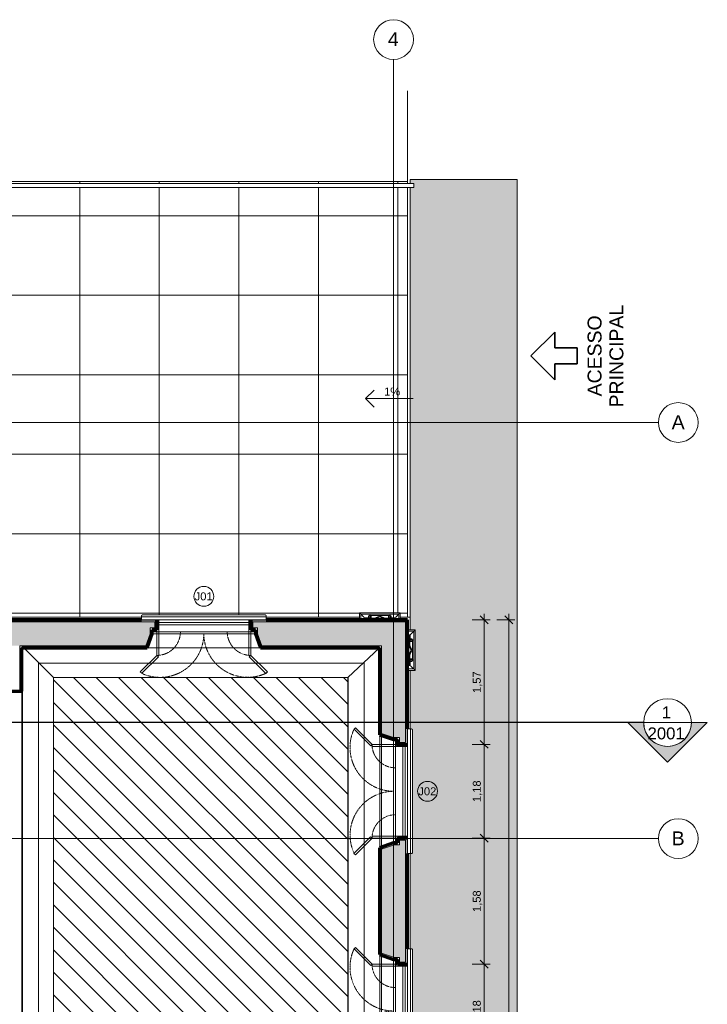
# Model space of a CAD drawing. Header units: millimetres. Extents: x -34717 to 7230, y -21919 to 4394.
# Tile 48 of 48: x -1526 to 7119, y -7994 to 4394. Entities that reach past the tile are written whole.
import ezdxf

# ---------------------------------------------------------------- set-up
doc = ezdxf.new("R2010")
doc.units = ezdxf.units.MM
doc.linetypes.add('_Tracejado pequeno', pattern=[2.25, 1.5, -0.75])
doc.linetypes.add('_Traço - ponto', pattern=[16, 12, -2, 0, -2])
for name, color, linetype, lineweight in [('A-ANNO-DIMS', 211, 'Continuous', 9), ('A-ANNO-DIMS-50', 211, 'Continuous', 9), ('A-ANNO-NOTE', 131, 'Continuous', 9), ('A-ANNO-NOTE-MEDM', 131, 'Continuous', 35), ('A-FLOR', 192, 'Continuous', 18), ('A-FLOR-HRAL', 11, 'Continuous', 18), ('A-FLOR-PATT', 8, 'Continuous', 18), ('A-GENM', 13, 'Continuous', 18), ('A-GLAZ', 151, 'Continuous', 18), ('A-GLAZ-HDLN', 1, '_Tracejado pequeno', 18), ('A-GLAZ-IDEN', 152, 'Continuous', 9), ('A-WALL', 113, 'Continuous', 18), ('A-WALL-PATT', 111, 'Continuous', 70), ('G-ANNO-SYMB', 111, 'Continuous', 9), ('S-GRID', 1, 'Continuous', 9), ('S-GRID-IDEN', 1, 'Continuous', 9)]:
    doc.layers.add(name, color=color, linetype=linetype, lineweight=lineweight)
doc.styles.add('Arial_1', font='arial.ttf', dxfattribs={"height": 175})
doc.styles.add('Arial_3', font='arial.ttf', dxfattribs={"height": 150})
doc.styles.add('Arial_4', font='arial.ttf', dxfattribs={"height": 100})
doc.dimstyles.new('Diagonal_-_2_0mm_Arial', dxfattribs={"dimscale": 304.8, "dimtxt": 102.02594, "dimasz": 0.328084, "dimexe": 0.246063, "dimexo": 0.0625, "dimgap": 0.024606, "dimtad": 1, "dimlfac": 0.001, "dimrnd": 0.01, "dimzin": 0, "dimdsep": 46, "dimtxsty": 'Arial_4', "dimblk1": 'OBLIQUE', "dimblk2": 'OBLIQUE', "dimsah": 1, "dimcen": 0.09, "dimdle": 0.246063, "dimadec": 0, "dimazin": 0, "dimtfac": 1, "dimtdec": 4, "dimtix": 1, "dimtmove": 0, "dimatfit": 3, "dimfxl": 0.492126, "dimfxlon": 1, "dimtvp": 1, "dimtolj": 1, "dimtzin": 0, "dimarcsym": 2})
pattern_1 = [(135, (-8078.354, -3173.885), (-17.67767, -17.67767), [])]
pattern_2 = [(135, (-5313.492, -3173.885), (-17.67767, -17.67767), [])]

# ---------------------------------------------------------------- blocks, each defined once
blk = doc.blocks.new('Window_CV - Window_CV - 2 divisões-V6-PLANTA TÉRREO - LAYOUT')
at = {"layer": 'A-GLAZ'}
h = blk.add_hatch(dxfattribs=at)
h.set_pattern_fill('FP_19', color=256, style=0, pattern_type=2)
h.set_pattern_definition(pattern_1)
h.paths.add_polyline_path([(590, 45), (589, 175), (565, 175), (565, 25), (590, 25)], flags=0)
h.paths.add_polyline_path([(-565, 50), (-565, 175), (-590, 175), (-590, 25), (-565, 25)], flags=0)
h = blk.add_hatch(dxfattribs=at)
h.set_pattern_fill('FP_19', color=256, style=0, pattern_type=2)
h.set_pattern_definition(pattern_1)
h.paths.add_polyline_path([(650, 25), (650, 50), (590, 50), (590, 25), (615, 25)], flags=0)
h.paths.add_polyline_path([(-590, 25), (-590, 50), (-650, 50), (-650, 25), (-598, 25)], flags=0)
for p, q in [((-565, 145), (-565, 175)), ((-565, 145), (-565, 115)), ((565, 145), (-565, 145)), ((565, 175), (565, 145)), ((565, 115), (565, 145)), ((-650, 25), (-590, 25)), ((-590, 25), (-590, 50)), ((-590, 50), (-590, 25)), ((-590, -270), (-590, 25)), ((-590, 25), (-565, 25)), ((-590, 25), (-565, 25)), ((-565, 25), (-565, 115)), ((565, 115), (-565, 115)), ((-565, 25), (-565, -270)), ((565, 25), (-565, 25)), ((565, 115), (565, 25)), ((565, 25), (565, -270)), ((590, 25), (565, 25)), ((565, 25), (590, 25)), ((590, 50), (590, 25)), ((590, 25), (590, 50)), ((590, -270), (590, 25)), ((590, 25), (650, 25)), ((-799, -478), (-590, -270)), ((-572, -287), (-781, -496)), ((-590, -270), (-572, -287)), ((-565, -270), (-590, -270)), ((565, -270), (590, -270)), ((590, -270), (572, -288)), ((572, -288), (781, -497)), ((799, -479), (590, -270)), ((-781, -496), (-799, -478)), ((781, -497), (799, -479))]:
    blk.add_line(p, q, dxfattribs=at)
at = {"layer": 'A-GLAZ-HDLN'}
for centre, radius, start, end in [((-590, 25), 295, 274.8614, 360), ((590, 25), 295, 180, 265.1386), ((-551, 4), 551, 245.2954, 359.5346), ((551, 5), 551, 180.4963, 294.5899)]:
    blk.add_arc(centre, radius, start, end, dxfattribs=at)
blk = doc.blocks.new('Window_CV - Window_CV - 2 divisões-V7-PLANTA TÉRREO - LAYOUT')
at = {"layer": 'A-GLAZ'}
h = blk.add_hatch(dxfattribs=at)
h.set_pattern_fill('FP_20', color=256, style=0, pattern_type=2)
h.set_pattern_definition(pattern_2)
h.paths.add_polyline_path([(590, 25), (590, 175), (565, 175), (565, 25), (589, 25)], flags=0)
h.paths.add_polyline_path([(-565, 175), (-590, 175), (-590, 25), (-565, 25), (-565, 173)], flags=0)
h = blk.add_hatch(dxfattribs=at)
h.set_pattern_fill('FP_20', color=256, style=0, pattern_type=2)
h.set_pattern_definition(pattern_2)
h.paths.add_polyline_path([(650, 50), (590, 50), (590, 25), (650, 25)], flags=0)
h.paths.add_polyline_path([(-590, 50), (-650, 50), (-650, 25), (-590, 25)], flags=0)
for p, q in [((-565, 145), (-565, 175)), ((-565, 145), (-565, 115)), ((565, 145), (-565, 145)), ((565, 175), (565, 145)), ((565, 115), (565, 145)), ((-650, 25), (-590, 25)), ((-590, 25), (-590, 50)), ((-590, 50), (-590, 25)), ((-590, -270), (-590, 25)), ((-590, 25), (-565, 25)), ((-590, 25), (-565, 25)), ((-565, 25), (-565, 115)), ((565, 115), (-565, 115)), ((-565, 25), (-565, -270)), ((565, 25), (-565, 25)), ((565, 115), (565, 25)), ((565, 25), (565, -270)), ((590, 25), (565, 25)), ((565, 25), (590, 25)), ((590, 50), (590, 25)), ((590, 25), (590, 50)), ((590, -270), (590, 25)), ((590, 25), (650, 25)), ((-799, -478), (-590, -270)), ((-572, -287), (-781, -496)), ((-590, -270), (-572, -287)), ((-565, -270), (-590, -270)), ((565, -270), (590, -270)), ((590, -270), (572, -288)), ((572, -288), (781, -497)), ((799, -479), (590, -270)), ((-781, -496), (-799, -478)), ((781, -497), (799, -479))]:
    blk.add_line(p, q, dxfattribs=at)
at = {"layer": 'A-GLAZ-HDLN'}
for centre, radius, start, end in [((-590, 25), 295, 274.8614, 360), ((590, 25), 295, 180, 265.1386), ((-551, 4), 551, 245.2954, 359.5346), ((551, 5), 551, 180.4963, 294.5899)]:
    blk.add_arc(centre, radius, start, end, dxfattribs=at)
blk = doc.blocks.new('Window_CV - Window_CV - 1 divisão-4329170-PLANTA TÉRREO - LAYOUT')
at = {"layer": 'A-GLAZ'}
for p, q in [((-565, 145), (-565, 175)), ((-565, 145), (-565, 115)), ((565, 145), (-565, 145)), ((565, 175), (565, 145)), ((565, 115), (565, 145)), ((-650, 25), (-590, 25)), ((-590, 25), (-590, 50)), ((-590, 50), (-590, 25)), ((-590, -270), (-590, 25)), ((-590, 25), (-565, 25)), ((-590, 25), (-565, 25)), ((-565, 25), (-565, 115)), ((565, 115), (-565, 115)), ((-565, 25), (-565, -270)), ((565, 25), (-565, 25)), ((565, 115), (565, 25)), ((565, 25), (565, -270)), ((590, 25), (565, 25)), ((565, 25), (590, 25)), ((590, 50), (590, 25)), ((590, 25), (590, 50)), ((590, -270), (590, 25)), ((590, 25), (650, 25)), ((-799, -478), (-590, -270)), ((-572, -287), (-781, -496)), ((-590, -270), (-572, -287)), ((-565, -270), (-590, -270)), ((565, -270), (590, -270)), ((590, -270), (572, -288)), ((572, -288), (781, -497)), ((799, -479), (590, -270)), ((-781, -496), (-799, -478)), ((781, -497), (799, -479))]:
    blk.add_line(p, q, dxfattribs=at)
at = {"layer": 'A-GLAZ-HDLN'}
for centre, radius, start, end in [((-590, 25), 295, 274.8614, 360), ((590, 25), 295, 180, 265.1386), ((-551, 4), 551, 245.2954, 359.5346), ((551, 5), 551, 180.4963, 294.5899)]:
    blk.add_arc(centre, radius, start, end, dxfattribs=at)
blk = doc.blocks.new('Generic Models 17 - Generic Models 17-3093004-PLANTA TÉRREO - LAYOUT')
at = {"layer": 'A-GENM'}
for p, q in [((3257, -3068), (2747, -3068)), ((2747, -3068), (2747, -3158)), ((2764, -3085), (3239, -3085)), ((2764, -3158), (2764, -3085)), ((3239, -3085), (3239, -3158)), ((3257, -3158), (3257, -3068)), ((3127, -3103), (2877, -3103)), ((2889, -3135), (2954, -3135)), ((2889, -3135), (2954, -3135)), ((3049, -3135), (3114, -3135)), ((3049, -3135), (3114, -3135)), ((3446, -3283), (3349, -3283)), ((3349, -3300), (3429, -3300)), ((3429, -3300), (3429, -3775)), ((3446, -3793), (3446, -3283)), ((3379, -3425), (3379, -3490)), ((3379, -3425), (3379, -3490)), ((3411, -3663), (3411, -3413)), ((3379, -3585), (3379, -3650)), ((3379, -3585), (3379, -3650)), ((3429, -3775), (3349, -3775)), ((3349, -3793), (3446, -3793))]:
    blk.add_line(p, q, dxfattribs=at)
at = {"layer": 'A-GENM', "lineweight": 35}
for p, q in [((2889, -3135), (2814, -3135)), ((2814, -3135), (2814, -3165)), ((2814, -3165), (2919, -3165)), ((2864, -3115), (2864, -3135)), ((2864, -3135), (2889, -3135)), ((2889, -3135), (2889, -3115)), ((3002, -3115), (2919, -3150)), ((2919, -3150), (3084, -3150)), ((2919, -3165), (2919, -3150)), ((3084, -3150), (2919, -3150)), ((2919, -3150), (2919, -3165)), ((2919, -3165), (3084, -3165)), ((3084, -3150), (3002, -3115)), ((3084, -3150), (3084, -3165)), ((3084, -3165), (3084, -3150)), ((3084, -3165), (3189, -3165)), ((3114, -3115), (3114, -3135)), ((3189, -3135), (3114, -3135)), ((3114, -3135), (3139, -3135)), ((3139, -3135), (3139, -3115)), ((3189, -3165), (3189, -3135)), ((3379, -3350), (3349, -3350)), ((3349, -3350), (3349, -3455)), ((3349, -3455), (3364, -3455)), ((3364, -3455), (3349, -3455)), ((3349, -3455), (3349, -3620)), ((3364, -3455), (3364, -3620)), ((3399, -3538), (3364, -3455)), ((3364, -3620), (3364, -3455)), ((3379, -3425), (3379, -3350)), ((3399, -3400), (3379, -3400)), ((3379, -3400), (3379, -3425)), ((3379, -3425), (3399, -3425)), ((3364, -3620), (3399, -3538)), ((3364, -3620), (3349, -3620)), ((3349, -3620), (3349, -3725)), ((3349, -3620), (3364, -3620)), ((3379, -3725), (3379, -3650)), ((3399, -3650), (3379, -3650)), ((3379, -3650), (3379, -3675)), ((3379, -3675), (3399, -3675)), ((3349, -3725), (3379, -3725))]:
    blk.add_line(p, q, dxfattribs=at)
for centre, radius, start, end in [((2877, -3115), 12.5, 360, 180), ((2921, -3109), 40.9, 219.2424, 267.6275), ((3082, -3109), 40.9, 272.3725, 320.7576), ((3127, -3115), 12.5, 360, 180), ((3405, -3457), 40.9, 129.2424, 177.6275), ((3399, -3413), 12.5, 270, 90), ((3405, -3618), 40.9, 182.3725, 230.7576), ((3399, -3663), 12.5, 270, 90)]:
    blk.add_arc(centre, radius, start, end, dxfattribs=at)
at = {"layer": 'A-GENM'}
for points, knots in [([(2747, -3068), (2747, -3068), (2747, -3068), (2748, -3069), (2749, -3070), (2750, -3071), (2752, -3072), (2753, -3074), (2754, -3075), (2756, -3077), (2758, -3079), (2759, -3080), (2761, -3082), (2763, -3084), (2764, -3085)], [0.5, 0.5, 0.5, 0.5, 0.5833333, 0.625, 0.6666667, 0.7083333, 0.7291667, 0.75, 0.7916667, 0.8333333, 0.8541667, 0.875, 0.9166667, 0.957815, 0.957815, 0.957815, 0.957815]), ([(2764, -3085), (2764, -3085), (2765, -3086), (2769, -3090), (2774, -3095), (2778, -3099), (2783, -3104), (2789, -3110), (2795, -3116), (2803, -3124), (2809, -3131), (2814, -3135)], [0, 0, 0, 0, 0.166667, 0.333333, 0.416667, 0.5, 0.583333, 0.666667, 0.75, 0.833333, 1, 1, 1, 1]), ([(3239, -3085), (3239, -3085), (3238, -3086), (3234, -3090), (3229, -3095), (3225, -3099), (3220, -3104), (3214, -3110), (3209, -3116), (3200, -3124), (3194, -3130), (3189, -3135)], [0, 0, 0, 0, 0.166667, 0.333333, 0.416667, 0.5, 0.583333, 0.666667, 0.75, 0.833333, 1, 1, 1, 1]), ([(3257, -3068), (3257, -3068), (3256, -3068), (3255, -3069), (3254, -3070), (3253, -3071), (3252, -3072), (3250, -3074), (3249, -3075), (3247, -3077), (3245, -3079), (3244, -3080), (3242, -3082), (3240, -3084), (3239, -3085)], [0.5, 0.5, 0.5, 0.5, 0.5833333, 0.625, 0.6666667, 0.7083333, 0.7291667, 0.75, 0.7916667, 0.8333333, 0.8541667, 0.875, 0.9166667, 0.957815, 0.957815, 0.957815, 0.957815]), ([(2889, -3115), (2889, -3114), (2889, -3112), (2888, -3110), (2887, -3109), (2887, -3108), (2886, -3107), (2885, -3106), (2884, -3105), (2883, -3104), (2882, -3104), (2881, -3103), (2881, -3103), (2880, -3103), (2879, -3103), (2878, -3103), (2877, -3103), (2877, -3103), (2876, -3103), (2875, -3103), (2874, -3103), (2873, -3103), (2873, -3103), (2872, -3103), (2871, -3104), (2870, -3104), (2870, -3105), (2869, -3105), (2868, -3106), (2867, -3107), (2866, -3108), (2866, -3109), (2865, -3110), (2864, -3112), (2864, -3114), (2864, -3115)], [0, 0, 0, 0, 0.083333, 0.125, 0.166667, 0.208333, 0.229167, 0.25, 0.291667, 0.333333, 0.354167, 0.375, 0.395833, 0.416667, 0.4375, 0.458333, 0.479167, 0.5, 0.520833, 0.541667, 0.5625, 0.583333, 0.604167, 0.625, 0.645833, 0.666667, 0.6875, 0.708333, 0.75, 0.770833, 0.791667, 0.833333, 0.875, 0.916667, 1, 1, 1, 1]), ([(3114, -3115), (3114, -3114), (3114, -3112), (3115, -3110), (3116, -3109), (3116, -3108), (3117, -3107), (3118, -3106), (3119, -3105), (3120, -3104), (3121, -3104), (3122, -3103), (3123, -3103), (3123, -3103), (3124, -3103), (3125, -3103), (3126, -3103), (3127, -3103), (3127, -3103), (3128, -3103), (3129, -3103), (3130, -3103), (3131, -3103), (3131, -3103), (3132, -3104), (3133, -3104), (3133, -3105), (3134, -3105), (3135, -3106), (3136, -3107), (3137, -3108), (3137, -3109), (3138, -3110), (3139, -3112), (3139, -3114), (3139, -3115)], [0, 0, 0, 0, 0.083333, 0.125, 0.166667, 0.208333, 0.229167, 0.25, 0.291667, 0.333333, 0.354167, 0.375, 0.395833, 0.416667, 0.4375, 0.458333, 0.479167, 0.5, 0.520833, 0.541667, 0.5625, 0.583333, 0.604167, 0.625, 0.645833, 0.666667, 0.6875, 0.708333, 0.75, 0.770833, 0.791667, 0.833333, 0.875, 0.916667, 1, 1, 1, 1]), ([(3429, -3300), (3429, -3300), (3428, -3301), (3424, -3305), (3419, -3310), (3415, -3314), (3410, -3319), (3404, -3325), (3398, -3331), (3390, -3339), (3383, -3345), (3379, -3350)], [0, 0, 0, 0, 0.166667, 0.333333, 0.416667, 0.5, 0.583333, 0.666667, 0.75, 0.833333, 1, 1, 1, 1]), ([(3446, -3283), (3446, -3283), (3446, -3283), (3445, -3284), (3444, -3285), (3443, -3286), (3441, -3288), (3440, -3289), (3439, -3290), (3437, -3292), (3435, -3294), (3434, -3295), (3432, -3297), (3430, -3299), (3429, -3300)], [0.5, 0.5, 0.5, 0.5, 0.5833333, 0.625, 0.6666667, 0.7083333, 0.7291667, 0.75, 0.7916667, 0.8333333, 0.8541667, 0.875, 0.9166667, 0.957815, 0.957815, 0.957815, 0.957815]), ([(3399, -3425), (3400, -3425), (3402, -3425), (3404, -3424), (3405, -3423), (3406, -3423), (3407, -3422), (3408, -3421), (3409, -3420), (3410, -3419), (3410, -3418), (3410, -3417), (3411, -3417), (3411, -3416), (3411, -3415), (3411, -3414), (3411, -3413), (3411, -3413), (3411, -3412), (3411, -3411), (3411, -3410), (3411, -3409), (3411, -3409), (3410, -3408), (3410, -3407), (3410, -3406), (3409, -3406), (3409, -3405), (3408, -3404), (3407, -3403), (3406, -3402), (3405, -3402), (3404, -3401), (3402, -3400), (3400, -3400), (3399, -3400)], [0, 0, 0, 0, 0.083333, 0.125, 0.166667, 0.208333, 0.229167, 0.25, 0.291667, 0.333333, 0.354167, 0.375, 0.395833, 0.416667, 0.4375, 0.458333, 0.479167, 0.5, 0.520833, 0.541667, 0.5625, 0.583333, 0.604167, 0.625, 0.645833, 0.666667, 0.6875, 0.708333, 0.75, 0.770833, 0.791667, 0.833333, 0.875, 0.916667, 1, 1, 1, 1]), ([(3399, -3650), (3400, -3650), (3402, -3650), (3404, -3651), (3405, -3652), (3406, -3652), (3407, -3653), (3408, -3654), (3409, -3655), (3410, -3656), (3410, -3657), (3410, -3658), (3411, -3659), (3411, -3659), (3411, -3660), (3411, -3661), (3411, -3662), (3411, -3663), (3411, -3663), (3411, -3664), (3411, -3665), (3411, -3666), (3411, -3667), (3410, -3667), (3410, -3668), (3410, -3669), (3409, -3670), (3409, -3670), (3408, -3671), (3407, -3672), (3406, -3673), (3405, -3673), (3404, -3674), (3402, -3675), (3400, -3675), (3399, -3675)], [0, 0, 0, 0, 0.083333, 0.125, 0.166667, 0.208333, 0.229167, 0.25, 0.291667, 0.333333, 0.354167, 0.375, 0.395833, 0.416667, 0.4375, 0.458333, 0.479167, 0.5, 0.520833, 0.541667, 0.5625, 0.583333, 0.604167, 0.625, 0.645833, 0.666667, 0.6875, 0.708333, 0.75, 0.770833, 0.791667, 0.833333, 0.875, 0.916667, 1, 1, 1, 1]), ([(3429, -3775), (3429, -3775), (3428, -3774), (3424, -3770), (3419, -3765), (3415, -3761), (3410, -3756), (3404, -3750), (3398, -3745), (3390, -3736), (3383, -3730), (3379, -3725)], [0, 0, 0, 0, 0.166667, 0.333333, 0.416667, 0.5, 0.583333, 0.666667, 0.75, 0.833333, 1, 1, 1, 1]), ([(3446, -3793), (3446, -3793), (3446, -3792), (3445, -3791), (3444, -3790), (3443, -3789), (3441, -3788), (3440, -3786), (3439, -3785), (3437, -3783), (3435, -3781), (3434, -3780), (3432, -3778), (3430, -3776), (3429, -3775)], [0.5, 0.5, 0.5, 0.5, 0.5833333, 0.625, 0.6666667, 0.7083333, 0.7291667, 0.75, 0.7916667, 0.8333333, 0.8541667, 0.875, 0.9166667, 0.957815, 0.957815, 0.957815, 0.957815])]:
    blk.add_open_spline(points, degree=3, knots=knots, dxfattribs=at)
blk = doc.blocks.new('Railing - Railing-3945987-PLANTA TÉRREO - LAYOUT')
at = {"layer": 'A-FLOR-HRAL'}
for p, q in [((-6771, 2331), (-10011, 2331)), ((-10011, 2331), (-10011, 2256)), ((-9961, 2281), (-6771, 2281)), ((-9961, 2256), (-9961, 2281)), ((3429, 2331), (-6771, 2331)), ((-6771, 2281), (3429, 2281)), ((-10011, 2056), (-10011, -433)), ((-9961, -433), (-9961, 2056)), ((-9961, -433), (-10011, -433))]:
    blk.add_line(p, q, dxfattribs=at)
at = {"layer": 'A-FLOR-HRAL', "flags": 128}
for points in [[(-9961, 2281), (-9962, 2282), (-9964, 2285), (-9968, 2289), (-9973, 2294), (-9979, 2300), (-9986, 2306), (-9992, 2313), (-9998, 2319), (-10003, 2324), (-10007, 2328), (-10010, 2331), (-10011, 2331)], [(-10011, 2331), (-10010, 2331), (-10007, 2328), (-10003, 2324), (-9998, 2319), (-9992, 2313), (-9986, 2306), (-9979, 2300), (-9973, 2294), (-9968, 2289), (-9964, 2285), (-9962, 2282), (-9961, 2281)], [(-6771, 2281), (-6771, 2282), (-6771, 2285), (-6771, 2289), (-6771, 2294), (-6771, 2300), (-6771, 2306), (-6771, 2313), (-6771, 2319), (-6771, 2324), (-6771, 2328), (-6771, 2331), (-6771, 2331)], [(-6771, 2331), (-6771, 2331), (-6771, 2328), (-6771, 2324), (-6771, 2319), (-6771, 2313), (-6771, 2306), (-6771, 2300), (-6771, 2294), (-6771, 2289), (-6771, 2285), (-6771, 2282), (-6771, 2281)], [(3429, 2331), (3429, 2331), (3429, 2328), (3429, 2324), (3429, 2319), (3429, 2313), (3429, 2306), (3429, 2300), (3429, 2294), (3429, 2289), (3429, 2285), (3429, 2282), (3429, 2281)]]:
    blk.add_lwpolyline(points, dxfattribs=at)
blk = doc.blocks.new('ornamento esquadrias - ornamento esquadrias-4133635-PLANTA TÉRREO - LAYOUT')
at = {"layer": 'A-GENM'}
for p, q in [((3349, -6098), (3349, -4529)), ((3349, -4529), (3389, -4529)), ((3389, -4529), (3389, -6098)), ((3414, -6081), (3414, -4546)), ((3349, -6098), (3389, -6098))]:
    blk.add_line(p, q, dxfattribs=at)
for points, knots in [([(3389, -4529), (3391, -4529), (3394, -4529), (3399, -4530), (3401, -4530), (3404, -4531), (3406, -4532), (3408, -4534), (3409, -4534), (3411, -4536), (3412, -4537), (3412, -4539), (3413, -4540), (3413, -4541), (3414, -4542), (3414, -4545), (3414, -4546), (3414, -4547)], [0, 0, 0, 0, 0.142857, 0.214286, 0.285714, 0.357143, 0.428571, 0.5, 0.535714, 0.571429, 0.678571, 0.705357, 0.732143, 0.785714, 0.839286, 0.892857, 1, 1, 1, 1]), ([(3414, -6080), (3414, -6081), (3414, -6083), (3413, -6086), (3413, -6088), (3412, -6089), (3411, -6090), (3410, -6091), (3409, -6092), (3408, -6093), (3407, -6094), (3405, -6095), (3402, -6096), (3399, -6097), (3396, -6098), (3393, -6098), (3391, -6098), (3389, -6098)], [0, 0, 0, 0, 0.142857, 0.214286, 0.285714, 0.321429, 0.357143, 0.428571, 0.464286, 0.5, 0.571429, 0.625, 0.678571, 0.785714, 0.839286, 0.892857, 1, 1, 1, 1])]:
    blk.add_open_spline(points, degree=3, knots=knots, dxfattribs=at)
blk = doc.blocks.new('Embasamento - Embasamento-4325691-PLANTA TÉRREO - LAYOUT')
at = {"layer": 'A-GENM'}
for p, q in [((-1941, -3123), (4, -3123)), ((1574, -3123), (2747, -3123)), ((3257, -3123), (3384, -3123)), ((3384, -3283), (3384, -3123)), ((3384, -4529), (3384, -3793)), ((3384, -7294), (3384, -6098))]:
    blk.add_line(p, q, dxfattribs=at)
blk = doc.blocks.new('Grid - Head Grid-11506-PLANTA TÉRREO - LAYOUT')
at = {"layer": 'S-GRID-IDEN'}
blk.add_circle((0, 0), 5, dxfattribs=at)
blk = doc.blocks.new('Section - M_Section head ABNT-2836546-PLANTA TÉRREO - LAYOUT')
at = {"layer": 'G-ANNO-SYMB'}
h = blk.add_hatch(color=256, dxfattribs=at)
edge = h.paths.add_edge_path(flags=0)
edge.add_line((-6, 10), (4, 0))
edge.add_line((4, 0), (0, 0))
edge.add_arc((-6, 0), 6, 0, 180)
edge.add_line((-12, 0), (-16, 0))
edge.add_line((-16, 0), (-6, 10))
for p, q in [((-16, 0), (-6, 10)), ((-6, 10), (-16, 0)), ((4, 0), (-6, 10)), ((4, 0), (-6, 10)), ((0, 0), (4, 0)), ((-16, 0), (-12, 0))]:
    blk.add_line(p, q, dxfattribs=at)
for start, end in [(360, 180), (0, 180), (180, 0)]:
    blk.add_arc((-6, 0), 6, start, end, dxfattribs=at)
blk = doc.blocks.new('DIMBLOCK9-PLANTA TÉRREO - LAYOUT')
at = {"layer": 'A-ANNO-DIMS-50'}
for p, q in [((4623, -3083), (4623, -18423)), ((4473, -3158), (4698, -3158)), ((4623, -3158), (4473, -3158)), ((4473, -18348), (4698, -18348)), ((4623, -18348), (4473, -18348))]:
    blk.add_line(p, q, dxfattribs=at)
at = {"layer": 'A-ANNO-DIMS-50', "lineweight": 18}
for p, q in [((4623, -3158), (4573, -3108)), ((4623, -3158), (4673, -3208)), ((4623, -18348), (4573, -18298)), ((4623, -18348), (4673, -18398))]:
    blk.add_line(p, q, dxfattribs=at)
at = {"layer": 'A-ANNO-DIMS-50', "color": 0, "insert": (4481, -10928), "char_height": 100, "width": 418.7, "attachment_point": 1, "rotation": 90, "line_spacing_factor": 0.941778, "style": 'Arial_4'}
blk.add_mtext('15,19', dxfattribs=at)
blk = doc.blocks.new('_Oblique')
at = {"color": 0, "linetype": 'ByBlock', "lineweight": -2}
blk.add_line((-0.5, -0.5), (0.5, 0.5), dxfattribs=at)
blk = doc.blocks.new('DIMBLOCK19-PLANTA TÉRREO - LAYOUT')
at = {"layer": 'A-ANNO-DIMS-50'}
for p, q in [((4313, -3083), (4313, -4723)), ((4163, -3158), (4388, -3158)), ((4313, -3158), (4163, -3158)), ((4163, -4723), (4388, -4723)), ((4313, -4723), (4163, -4723))]:
    blk.add_line(p, q, dxfattribs=at)
at = {"layer": 'A-ANNO-DIMS-50', "lineweight": 18}
for p, q in [((4313, -3158), (4263, -3108)), ((4313, -3158), (4363, -3208)), ((4313, -4723), (4263, -4673)), ((4313, -4723), (4363, -4773))]:
    blk.add_line(p, q, dxfattribs=at)
at = {"layer": 'A-ANNO-DIMS-50', "color": 0, "insert": (4171, -4077), "char_height": 100, "width": 325.65, "attachment_point": 1, "rotation": 90, "line_spacing_factor": 0.941778, "style": 'Arial_4'}
blk.add_mtext('1,57', dxfattribs=at)
blk = doc.blocks.new('DIMBLOCK20-PLANTA TÉRREO - LAYOUT')
at = {"layer": 'A-ANNO-DIMS-50', "lineweight": 18}
for p, q in [((4313, -4723), (4263, -4673)), ((4313, -4723), (4363, -4773)), ((4313, -5903), (4263, -5853)), ((4313, -5903), (4363, -5953))]:
    blk.add_line(p, q, dxfattribs=at)
at = {"layer": 'A-ANNO-DIMS-50'}
for p, q in [((4163, -4723), (4388, -4723)), ((4313, -4723), (4163, -4723)), ((4313, -4723), (4313, -5903)), ((4163, -5903), (4388, -5903)), ((4313, -5903), (4163, -5903))]:
    blk.add_line(p, q, dxfattribs=at)
at = {"layer": 'A-ANNO-DIMS-50', "color": 0, "insert": (4171, -5449), "char_height": 100, "width": 325.65, "attachment_point": 1, "rotation": 90, "line_spacing_factor": 0.941778, "style": 'Arial_4'}
blk.add_mtext('1,18', dxfattribs=at)
blk = doc.blocks.new('DIMBLOCK21-PLANTA TÉRREO - LAYOUT')
at = {"layer": 'A-ANNO-DIMS-50'}
for p, q in [((4163, -5903), (4388, -5903)), ((4313, -5903), (4163, -5903)), ((4313, -5903), (4313, -7488)), ((4163, -7488), (4388, -7488)), ((4313, -7488), (4163, -7488))]:
    blk.add_line(p, q, dxfattribs=at)
at = {"layer": 'A-ANNO-DIMS-50', "lineweight": 18}
for p, q in [((4313, -5903), (4263, -5853)), ((4313, -5903), (4363, -5953)), ((4313, -7488), (4263, -7438)), ((4313, -7488), (4363, -7538))]:
    blk.add_line(p, q, dxfattribs=at)
at = {"layer": 'A-ANNO-DIMS-50', "color": 0, "insert": (4171, -6832), "char_height": 100, "width": 325.65, "attachment_point": 1, "rotation": 90, "line_spacing_factor": 0.941778, "style": 'Arial_4'}
blk.add_mtext('1,58', dxfattribs=at)
blk = doc.blocks.new('DIMBLOCK22-PLANTA TÉRREO - LAYOUT')
at = {"layer": 'A-ANNO-DIMS-50'}
for p, q in [((4163, -7488), (4388, -7488)), ((4313, -7488), (4163, -7488)), ((4313, -7488), (4313, -8668)), ((4163, -8668), (4388, -8668)), ((4313, -8668), (4163, -8668))]:
    blk.add_line(p, q, dxfattribs=at)
at = {"layer": 'A-ANNO-DIMS-50', "lineweight": 18}
for p, q in [((4313, -7488), (4263, -7438)), ((4313, -7488), (4363, -7538)), ((4313, -8668), (4263, -8618)), ((4313, -8668), (4363, -8718))]:
    blk.add_line(p, q, dxfattribs=at)
at = {"layer": 'A-ANNO-DIMS-50', "color": 0, "insert": (4171, -8214), "char_height": 100, "width": 325.65, "attachment_point": 1, "rotation": 90, "line_spacing_factor": 0.941778, "style": 'Arial_4'}
blk.add_mtext('1,18', dxfattribs=at)
blk = doc.blocks.new('TAG-Janela - Janela-240880-PLANTA TÉRREO - LAYOUT')
at = {"layer": 'A-GLAZ-IDEN'}
blk.add_circle((0, 0), 2.5, dxfattribs=at)
blk = doc.blocks.new('Símbolo - Inclinação - Rampa-1915160-PLANTA TÉRREO - LAYOUT')
at = {"layer": 'A-ANNO-NOTE'}
for p, q in [((-6.82, -4.1), (-4.7, -1.98)), ((-6.82, -4.1), (-4.67, -6.25)), ((5.18, -4.1), (-6.82, -4.1))]:
    blk.add_line(p, q, dxfattribs=at)
blk = doc.blocks.new('Símbolo - Acesso - Acesso-245880-PLANTA TÉRREO - LAYOUT')
at = {"layer": 'A-ANNO-NOTE-MEDM'}
for p, q in [((-4.65, -0.36), (1.35, 5.64)), ((7.35, -0.36), (1.35, 5.64)), ((-0.65, -0.36), (-4.65, -0.36)), ((-0.65, -6.01), (-0.65, -0.36)), ((3.35, -0.36), (7.35, -0.36)), ((3.35, -6.01), (3.35, -0.36)), ((3.35, -6.01), (-0.65, -6.01))]:
    blk.add_line(p, q, dxfattribs=at)

msp = doc.modelspace()

# ---------------------------------------------------------------- hatches: boundary and pattern name
at = {"layer": 'A-FLOR-PATT'}
h = msp.add_hatch(dxfattribs=at)
h.set_pattern_fill('FP_73', color=256, style=0, pattern_type=2)
h.set_pattern_definition([(180, (-2771.3, -73.5), (-1e-13, -1000), []), (270, (-2771.3, -73.5), (999.95, 6e-14), [])])
h.paths.add_polyline_path([(-6719.707, -3123.492), (-4915.808, -3123.492), (-4915.408, -3111.982), (-4914.195, -3106.008), (-4912.158, -3101.019), (-4909.328, -3097.291), (-4905.8, -3094.886), (-4901.708, -3093.698), (-4890.808, -3093.542), (-3360.522, -3093.698), (-3356.43, -3094.886), (-3352.902, -3097.291), (-3350.072, -3101.019), (-3348.034, -3106.008), (-3346.822, -3111.982), (-3346.422, -3123.492), (4.192, -3123.492), (4.592, -3111.982), (5.805, -3106.008), (7.842, -3101.019), (10.672, -3097.291), (14.2, -3094.886), (18.292, -3093.698), (29.192, -3093.542), (1559.478, -3093.698), (1563.57, -3094.886), (1567.098, -3097.291), (1569.928, -3101.019), (1571.966, -3106.008), (1573.178, -3111.982), (1573.578, -3123.492), (2746.553, -3123.492), (2746.553, -3067.521), (3256.553, -3067.521), (3256.553, -3123.492), (3348.885, -3123.492), (3348.885, 2281.472), (-6771.115, 2281.472), (-6771.115, -3123.492)], flags=0)
h.paths.add_polyline_path([(-6665.258, 2331.472), (3348.885, 2331.472), (3348.885, 2356.472), (-6771.115, 2356.472), (-6771.115, 2331.472)], flags=0)
msp.add_hatch(color=256, dxfattribs=at).paths.add_polyline_path([(1154.263, -20085.566), (3551.996, -20085.566), (3694.478, -20010.089), (3830.764, -19923.925), (3960.054, -19827.579), (4081.587, -19721.618), (4194.652, -19606.664), (4298.584, -19483.39), (4392.773, -19352.522), (4476.667, -19214.827), (4549.773, -19071.113), (4611.661, -18922.223), (4661.969, -18769.033), (4700.401, -18612.441), (4726.731, -18453.366), (4726.731, 2382.56), (3383.885, 2382.56), (3383.885, 2331.472), (3428.885, 2331.472), (3428.885, 2281.472), (3383.885, 2281.472), (3383.885, -3282.564), (3446.385, -3282.564), (3446.385, -3792.564), (3383.885, -3792.564), (3383.885, -4528.799), (3395.395, -4529.199), (3401.369, -4530.411), (3406.358, -4532.448), (3410.086, -4535.278), (3412.491, -4538.806), (3413.679, -4542.898), (3413.835, -4553.799), (3413.679, -6084.085), (3412.491, -6088.177), (3410.086, -6091.705), (3406.358, -6094.535), (3401.369, -6096.572), (3395.395, -6097.784), (3383.885, -6098.185), (3383.885, -7293.661), (3395.395, -7294.061), (3401.369, -7295.273), (3406.358, -7297.311), (3410.086, -7300.141), (3412.491, -7303.668), (3413.679, -7307.761), (3413.835, -7318.661), (3413.679, -8848.947), (3412.491, -8853.039), (3410.086, -8856.567), (3406.358, -8859.397), (3401.369, -8861.434), (3395.395, -8862.647), (3383.885, -8863.047), (3383.885, -10063.799), (3395.395, -10064.199), (3401.369, -10065.411), (3406.358, -10067.448), (3410.086, -10070.278), (3412.491, -10073.806), (3413.679, -10077.898), (3413.835, -10088.799), (3413.679, -11619.085), (3412.491, -11623.177), (3410.086, -11626.705), (3406.358, -11629.535), (3401.369, -11631.572), (3395.395, -11632.784), (3383.885, -11633.185), (3383.885, -12593.803), (3395.395, -12594.203), (3401.369, -12595.416), (3406.358, -12597.453), (3410.086, -12600.283), (3412.491, -12603.811), (3413.679, -12607.903), (3413.835, -12618.803), (3413.679, -14149.089), (3412.491, -14153.182), (3410.086, -14156.709), (3406.358, -14159.539), (3401.369, -14161.577), (3395.395, -14162.789), (3383.885, -14163.189), (3383.885, -15363.673), (3395.395, -15364.073), (3401.369, -15365.285), (3406.358, -15367.322), (3410.086, -15370.152), (3412.491, -15373.68), (3413.679, -15377.772), (3413.835, -15388.673), (3413.679, -16918.959), (3412.491, -16923.051), (3410.086, -16926.579), (3406.358, -16929.409), (3401.369, -16931.446), (3395.395, -16932.659), (3383.885, -16933.059), (3383.885, -17717.408), (3446.385, -17717.408), (3446.385, -18227.408), (3383.885, -18227.408), (3383.885, -18383.492), (1914.368, -18383.492), (1914.368, -18533.492), (1814.368, -18533.492), (1814.368, -18383.492), (1533.578, -18383.492), (1533.178, -18395.001), (1531.966, -18400.976), (1529.928, -18405.965), (1527.098, -18409.693), (1523.57, -18412.097), (1519.478, -18413.285), (1508.578, -18413.441), (-21.708, -18413.285), (-25.8, -18412.097), (-29.328, -18409.693), (-32.158, -18405.965), (-34.195, -18400.976), (-35.582, -18392.166), (-35.808, -18383.492), (-1896.422, -18383.492), (-1896.822, -18395.001), (-1898.49, -18402.091), (-1900.072, -18405.965), (-1902.902, -18409.693), (-1906.43, -18412.097), (-1910.522, -18413.285), (-1921.422, -18413.441), (-3271.115, -18413.441), (-3271.115, -18433.492), (-3425.975, -18433.492), (-3425.975, -20085.566), (-2884.718, -20085.566)], flags=0)
h = msp.add_hatch(dxfattribs=at)
h.set_pattern_fill('FP_39', color=256, style=0, pattern_type=2)
h.set_pattern_definition([(90, (-7491.88, -4997.1), (-200, 1e-14), [])])
h.paths.add_polyline_path([(-1501.115, -9418.492), (-1101.115, -9018.492), (-1101.115, -3883.492), (-1476.115, -3508.492), (-1501.115, -3508.492), (-1501.115, -9162.443)], flags=0)
h = msp.add_hatch(dxfattribs=at)
h.set_pattern_fill('FP_41', color=256, style=0, pattern_type=2)
h.set_pattern_definition([(0, (-129, 100), (0, 200), [])])
h.paths.add_polyline_path([(1060.194, -3883.492), (2598.885, -3883.492), (2997.323, -3508.492), (-1476.115, -3508.492), (-1101.115, -3883.492), (-97.445, -3883.492)], flags=0)
h = msp.add_hatch(dxfattribs=at)
h.set_pattern_fill('FP_40', color=256, style=0, pattern_type=2)
h.set_pattern_definition([(90, (-3796.48, -9572.52), (-200, 1e-14), [])])
h.paths.add_polyline_path([(2998.885, -9418.492), (2998.885, -8789.604), (3023.885, -8780.854), (3023.885, -7375.854), (2998.885, -7367.104), (2998.885, -6024.742), (3023.885, -6015.992), (3023.885, -4610.992), (2998.885, -4602.242), (2998.885, -3508.492), (2997.092, -3508.709), (2598.885, -3883.492), (2598.885, -9018.492), (2742.837, -9162.443)], flags=0)
h = msp.add_hatch(dxfattribs=at)
h.set_pattern_fill('FP_25', color=256, style=0, pattern_type=2)
h.set_pattern_definition([(315, (-7844.11, -11029.7), (141.4214, 141.4214), [])])
h.paths.add_polyline_path([(-1101.115, -9018.492), (2598.885, -9018.492), (2598.885, -3883.492), (-1101.115, -3883.492), (-1101.115, -8921.936)], flags=0)
at = {"layer": 'A-WALL-PATT'}
h = msp.add_hatch(color=256, dxfattribs=at)
h.paths.add_polyline_path([(3001.385, -3483.492), (3023.885, -3483.492), (3023.885, -3183.492), (1403.885, -3183.492), (1403.885, -3258.492), (1463.885, -3258.492), (1463.885, -3333.492), (1465.372, -3333.492), (1517.872, -3483.492), (2998.885, -3483.492)], flags=0)
h.paths.add_polyline_path([(-1179.686, -3483.492), (59.898, -3483.492), (112.398, -3333.492), (113.885, -3333.492), (113.885, -3258.492), (173.885, -3258.492), (173.885, -3183.492), (-2031.115, -3183.492), (-2031.115, -3483.492), (-1501.115, -3483.492)], flags=0)
h = msp.add_hatch(color=256, dxfattribs=at)
h.paths.add_polyline_path([(3248.885, -18323.492), (3323.885, -18323.492), (3323.885, -16763.366), (3248.885, -16763.366), (3248.885, -16823.366), (3173.885, -16823.366), (3173.885, -16824.853), (3023.885, -16877.353), (3023.885, -18323.492), (3032.65, -18323.492)], flags=0)
h.paths.add_polyline_path([(3323.885, -15533.366), (3323.885, -14003.496), (3123.885, -14003.496), (3123.885, -13977.097), (3023.885, -14007.097), (3023.885, -15419.379), (3173.885, -15471.879), (3173.885, -15473.366), (3248.885, -15473.366), (3248.885, -15533.366)], flags=0)
h.paths.add_polyline_path([(3123.885, -12779.895), (3123.885, -12753.496), (3323.885, -12753.496), (3323.885, -11463.492), (3248.885, -11463.492), (3248.885, -11523.492), (3173.885, -11523.492), (3173.885, -11524.979), (3023.885, -11577.479), (3023.885, -12749.895), (3121.979, -12779.323)], flags=0)
h.paths.add_polyline_path([(3248.885, -10233.492), (3323.885, -10233.492), (3323.885, -8693.354), (3248.885, -8693.354), (3248.885, -8753.354), (3173.885, -8753.354), (3173.885, -8754.841), (3023.885, -8807.341), (3023.885, -10119.505), (3173.885, -10172.005), (3174.271, -10173.492), (3248.885, -10173.492)], flags=0)
h.paths.add_polyline_path([(3248.885, -7463.354), (3323.885, -7463.354), (3323.885, -5928.492), (3248.885, -5928.492), (3248.885, -5988.492), (3173.885, -5988.492), (3173.885, -5989.979), (3023.885, -6042.479), (3023.885, -7349.367), (3173.885, -7401.867), (3173.885, -7403.354), (3248.885, -7403.354), (3248.885, -7428.117)], flags=0)
h.paths.add_polyline_path([(3323.885, -4698.492), (3323.885, -3183.492), (3023.885, -3183.492), (3023.885, -4584.505), (3173.885, -4637.005), (3173.885, -4638.492), (3248.885, -4638.492), (3248.885, -4698.492), (3312.564, -4698.492)], flags=0)

# ---------------------------------------------------------------- linework, layer by layer
at = {"layer": 'A-FLOR'}
for p, q in [((3348.885, 2331.472), (3348.885, 3499.692)), ((3348.885, 2356.472), (-10035.802, 2356.472)), ((4726.731, 2382.56), (3383.885, 2382.56)), ((3383.885, 2382.56), (3383.885, 2331.472)), ((4726.731, -18453.366), (4726.731, 2382.56)), ((3348.885, -3123.492), (3348.885, 2281.472)), ((3383.885, 2281.472), (3383.885, -3123.492)), ((-1101.115, -3883.492), (-1476.155, -3508.452)), ((2997.325, -3508.489), (2598.885, -3883.492)), ((-1101.115, -9018.492), (-1101.115, -3883.492)), ((-1101.115, -3883.492), (2598.885, -3883.492)), ((2598.885, -3883.492), (2598.885, -9018.492)), ((-1501.115, -8873.492), (-1501.115, -4053.492)), ((3023.885, -6015.992), (3023.885, -4610.992)), ((3023.885, -8780.854), (3023.885, -7375.854))]:
    msp.add_line(p, q, dxfattribs=at)
at = {"layer": 'A-WALL'}
for p, q in [((196.385, -3160.992), (-3478.615, -3160.992)), ((173.885, -3183.492), (-3456.115, -3183.492)), ((173.885, -3258.492), (173.885, -3183.492)), ((196.385, -3280.992), (196.385, -3160.992)), ((3346.385, -3160.992), (1381.385, -3160.992)), ((1381.385, -3160.992), (1381.385, -3280.992)), ((3323.885, -3183.492), (1403.885, -3183.492)), ((1403.885, -3183.492), (1403.885, -3258.492)), ((3323.885, -4698.492), (3323.885, -3183.492)), ((3346.385, -4720.992), (3346.385, -3160.992)), ((59.898, -3483.492), (112.398, -3333.492)), ((75.861, -3505.992), (136.236, -3333.492)), ((113.885, -3333.492), (112.398, -3333.492)), ((113.885, -3258.492), (173.885, -3258.492)), ((113.885, -3333.492), (113.885, -3258.492)), ((136.385, -3280.992), (196.385, -3280.992)), ((136.385, -3333.492), (136.385, -3280.992)), ((138.885, -3333.492), (1438.885, -3333.492)), ((1381.385, -3280.992), (1441.385, -3280.992)), ((1403.885, -3258.492), (1463.885, -3258.492)), ((1441.385, -3280.992), (1441.385, -3333.492)), ((1441.534, -3333.492), (1501.909, -3505.992)), ((1463.885, -3258.492), (1463.885, -3333.492)), ((1465.372, -3333.492), (1463.885, -3333.492)), ((1465.372, -3333.492), (1517.872, -3483.492)), ((-1526.115, -4053.492), (-1526.115, -3483.492)), ((-1526.115, -3483.492), (59.898, -3483.492)), ((-1503.615, -4053.492), (-1503.615, -3505.992)), ((-1503.615, -3505.992), (75.861, -3505.992)), ((1500.135, -3508.492), (77.635, -3508.492)), ((1501.909, -3505.992), (3001.385, -3505.992)), ((1517.872, -3483.492), (3023.885, -3483.492)), ((3001.385, -3505.992), (3001.385, -4600.468)), ((3023.885, -3483.492), (3023.885, -4584.505)), ((3001.385, -4600.468), (3173.885, -4660.843)), ((3023.885, -4584.505), (3173.885, -4637.005)), ((3173.885, -4638.492), (3173.885, -4637.005)), ((3173.885, -4638.492), (3248.885, -4638.492)), ((3173.885, -4660.992), (3226.385, -4660.992)), ((3173.885, -4663.492), (3173.885, -5963.492)), ((3226.385, -4660.992), (3226.385, -4720.992)), ((3248.885, -4638.492), (3248.885, -4698.492)), ((3248.885, -4698.492), (3323.885, -4698.492)), ((3226.385, -4720.992), (3346.385, -4720.992)), ((3226.385, -5905.992), (3226.385, -5965.992)), ((3346.385, -5905.992), (3226.385, -5905.992)), ((3248.885, -5928.492), (3248.885, -5988.492)), ((3323.885, -5928.492), (3248.885, -5928.492)), ((3323.885, -7463.354), (3323.885, -5928.492)), ((3346.385, -7485.854), (3346.385, -5905.992)), ((3173.885, -5966.14), (3001.385, -6026.515)), ((3001.385, -6026.515), (3001.385, -7365.33)), ((3173.885, -5989.979), (3023.885, -6042.479)), ((3023.885, -6042.479), (3023.885, -7349.367)), ((3226.385, -5965.992), (3173.885, -5965.992)), ((3173.885, -5989.979), (3173.885, -5988.492)), ((3248.885, -5988.492), (3173.885, -5988.492)), ((3001.385, -7365.33), (3173.885, -7425.705)), ((3023.885, -7349.367), (3173.885, -7401.867)), ((3173.885, -7403.354), (3173.885, -7401.867)), ((3173.885, -7403.354), (3248.885, -7403.354)), ((3173.885, -7425.854), (3226.385, -7425.854)), ((3173.885, -7428.354), (3173.885, -8728.354)), ((3226.385, -7425.854), (3226.385, -7485.854)), ((3248.885, -7403.354), (3248.885, -7463.354)), ((3226.385, -7485.854), (3346.385, -7485.854)), ((3248.885, -7463.354), (3323.885, -7463.354))]:
    msp.add_line(p, q, dxfattribs=at)
at = {"layer": 'A-WALL', "lineweight": 70}
for p, q in [((4.192, -3158.492), (-3346.422, -3158.492)), ((198.885, -3283.492), (198.885, -3158.492)), ((1378.885, -3158.492), (1378.885, -3283.492)), ((3348.885, -3158.492), (1573.578, -3158.492)), ((3348.885, -4528.799), (3348.885, -3158.492)), ((77.635, -3508.492), (138.885, -3333.492)), ((138.885, -3333.492), (138.885, -3283.492)), ((138.885, -3283.492), (198.885, -3283.492)), ((1378.885, -3283.492), (1438.885, -3283.492)), ((1438.885, -3283.492), (1438.885, -3333.492)), ((1438.885, -3333.492), (1500.135, -3508.492)), ((-1501.115, -4053.492), (-1501.115, -3508.492)), ((-1501.115, -3508.492), (77.635, -3508.492)), ((1500.135, -3508.492), (2998.885, -3508.492)), ((2998.885, -3508.492), (2998.885, -4602.242)), ((-1701.115, -4053.492), (-1501.115, -4053.492)), ((2998.885, -4602.242), (3173.885, -4663.492)), ((3173.885, -4663.492), (3223.885, -4663.492)), ((3223.885, -4663.492), (3223.885, -4723.492)), ((3223.885, -4723.492), (3348.885, -4723.492)), ((3348.885, -5903.492), (3223.885, -5903.492)), ((3223.885, -5903.492), (3223.885, -5963.492)), ((3173.885, -5963.492), (2998.885, -6024.742)), ((2998.885, -6024.742), (2998.885, -7367.104)), ((3223.885, -5963.492), (3173.885, -5963.492)), ((3348.885, -7293.661), (3348.885, -6098.185)), ((2998.885, -7367.104), (3173.885, -7428.354)), ((3173.885, -7428.354), (3223.885, -7428.354)), ((3223.885, -7428.354), (3223.885, -7488.354)), ((3223.885, -7488.354), (3348.885, -7488.354))]:
    msp.add_line(p, q, dxfattribs=at)
at = {"layer": 'G-ANNO-SYMB', "lineweight": 25}
msp.add_line((6318.961, -4449.309), (-33901.247, -4449.309), dxfattribs=at)
at = {"layer": 'G-ANNO-SYMB'}
msp.add_line((6318.961, -4449.309), (6918.961, -4449.309), dxfattribs=at)
at = {"layer": 'S-GRID', "linetype": '_Traço - ponto'}
for p, q in [((3173.885, 3893.814), (3173.885, -21426.217)), ((6504.181, -673.492), (-33608.19, -673.492)), ((6504.181, -5908.492), (-33608.19, -5908.492))]:
    msp.add_line(p, q, dxfattribs=at)

# ---------------------------------------------------------------- block references
at = {"layer": 'A-ANNO-NOTE', "xscale": 50.00000000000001, "yscale": 50.00000000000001, "zscale": 50.00000000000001, "rotation": 89.99999999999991}
msp.add_blockref('Símbolo - Acesso - Acesso-245880-PLANTA TÉRREO - LAYOUT', (5183.5, 97.021), dxfattribs=at)
at = {"layer": 'A-ANNO-NOTE', "xscale": 50, "yscale": 50, "zscale": 50}
msp.add_blockref('Símbolo - Inclinação - Rampa-1915160-PLANTA TÉRREO - LAYOUT', (3163.831, -167.236), dxfattribs=at)
at = {"layer": 'A-FLOR-HRAL'}
msp.add_blockref('Railing - Railing-3945987-PLANTA TÉRREO - LAYOUT', (0, 0), dxfattribs=at)
at = {"layer": 'A-GENM'}
for name, p in [('Embasamento - Embasamento-4325691-PLANTA TÉRREO - LAYOUT', (0, 0)), ('Generic Models 17 - Generic Models 17-3093004-PLANTA TÉRREO - LAYOUT', (0, 0)), ('ornamento esquadrias - ornamento esquadrias-4133635-PLANTA TÉRREO - LAYOUT', (0, 0)), ('ornamento esquadrias - ornamento esquadrias-4133635-PLANTA TÉRREO - LAYOUT', (0, -2764.862))]:
    msp.add_blockref(name, p, dxfattribs=at)
at = {"layer": 'A-GENM', "rotation": 89.99999999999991}
msp.add_blockref('ornamento esquadrias - ornamento esquadrias-4133635-PLANTA TÉRREO - LAYOUT', (-4524.607, -6507.377), dxfattribs=at)
at = {"layer": 'A-GLAZ'}
msp.add_blockref('Window_CV - Window_CV - 1 divisão-4329170-PLANTA TÉRREO - LAYOUT', (788.885, -3333.492), dxfattribs=at)
at = {"layer": 'A-GLAZ', "rotation": 269.9999999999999}
for name, p in [('Window_CV - Window_CV - 2 divisões-V7-PLANTA TÉRREO - LAYOUT', (3173.885, -5313.492)), ('Window_CV - Window_CV - 2 divisões-V6-PLANTA TÉRREO - LAYOUT', (3173.885, -8078.354))]:
    msp.add_blockref(name, p, dxfattribs=at)
at = {"layer": 'A-GLAZ-IDEN', "xscale": 49.99999999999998, "yscale": 49.99999999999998, "zscale": 49.99999999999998}
for p in [(788.885, -2861.029), (3601.385, -5313.492)]:
    msp.add_blockref('TAG-Janela - Janela-240880-PLANTA TÉRREO - LAYOUT', p, dxfattribs=at)
at = {"layer": 'G-ANNO-SYMB', "xscale": 49.99999999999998, "yscale": 49.99999999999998, "zscale": 49.99999999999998, "rotation": 180}
msp.add_blockref('Section - M_Section head ABNT-2836546-PLANTA TÉRREO - LAYOUT', (6318.961, -4449.309), dxfattribs=at)
at = {"layer": 'S-GRID-IDEN', "xscale": 49.99999999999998, "yscale": 49.99999999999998, "zscale": 49.99999999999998}
for p, rotation in [((3173.885, 4143.814), 180), ((6754.181, -673.492), 89.99999999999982), ((6754.181, -5908.492), 89.99999999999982)]:
    msp.add_blockref('Grid - Head Grid-11506-PLANTA TÉRREO - LAYOUT', p, dxfattribs=dict(at, rotation=rotation))

# ---------------------------------------------------------------- texts
at = {"layer": 'A-ANNO-NOTE', "char_height": 175, "attachment_point": 1, "rotation": 90, "style": 'Arial_1'}
for s, insert, width in [('PRINCIPAL', (5888.458, -483.959), 1587.34125), ('ACESSO', (5613.953, -345.053), 1250.6325)]:
    msp.add_mtext(s, dxfattribs=dict(at, insert=insert, width=width))
at = {"layer": 'A-ANNO-NOTE', "insert": (3055.623, -234.566), "char_height": 100, "width": 248.52312, "attachment_point": 1, "style": 'Arial_4'}
msp.add_mtext('1%', dxfattribs=at)
at = {"layer": 'A-GLAZ-IDEN', "char_height": 100, "width": 280.59062, "attachment_point": 1, "style": 'Arial_4'}
for s, insert in [('J01', (673.783, -2811.329)), ('J02', (3486.283, -5263.791))]:
    msp.add_mtext(s, dxfattribs=dict(at, insert=insert))
at = {"layer": 'G-ANNO-SYMB', "char_height": 150, "attachment_point": 1, "style": 'Arial_3'}
for s, insert, width in [('1', (6546.755, -4245.352), 144.30375), ('2001', (6368.255, -4510.34), 577.215)]:
    msp.add_mtext(s, dxfattribs=dict(at, insert=insert, width=width))
at = {"layer": 'S-GRID-IDEN', "char_height": 175, "attachment_point": 1, "style": 'Arial_1'}
for s, insert, width in [('4', (3102.696, 4235.765), 168.35437), ('A', (6671.22, -582.891), 200.42187), ('B', (6671.22, -5817.891), 200.42187)]:
    msp.add_mtext(s, dxfattribs=dict(at, insert=insert, width=width))

# ---------------------------------------------------------------- dimensions: what is measured, and where the dimension line sits
at = {"layer": 'A-ANNO-DIMS'}
for base, p1, p2, override, picture, middle in [((4312.766630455, -4723.491622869), (4162.766630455, -3158.491622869), (4162.766630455, -4723.491622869), {"dimpost": '<>', "dimfxl": 1565}, 'DIMBLOCK19-PLANTA TÉRREO - LAYOUT', (4254.209331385, -3940.991622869)), ((4622.769, -18348.492), (4472.769, -3158.492), (4472.769, -18348.492), {"dimpost": '<>', "dimfxl": 15190}, 'DIMBLOCK9-PLANTA TÉRREO - LAYOUT', (4564.212, -10753.492)), ((4312.767, -5903.492), (4162.767, -4723.492), (4162.767, -5903.492), {"dimpost": '<>', "dimfxl": 1180}, 'DIMBLOCK20-PLANTA TÉRREO - LAYOUT', (4254.209, -5313.492)), ((4312.767, -7488.354), (4162.767, -5903.492), (4162.767, -7488.354), {"dimpost": '<>', "dimfxl": 1584.862156}, 'DIMBLOCK21-PLANTA TÉRREO - LAYOUT', (4254.209, -6695.923)), ((4312.767, -8668.354), (4162.767, -7488.354), (4162.767, -8668.354), {"dimpost": '<>', "dimfxl": 1180}, 'DIMBLOCK22-PLANTA TÉRREO - LAYOUT', (4254.209, -8078.354))]:
    dim = msp.add_linear_dim(base=base, p1=p1, p2=p2, angle=90, dimstyle='Diagonal_-_2_0mm_Arial', override=override, dxfattribs=at)
    dim.commit()
    dim.dimension.update_dxf_attribs({"geometry": picture, "text_midpoint": middle})

doc.saveas('drawing.dxf')
